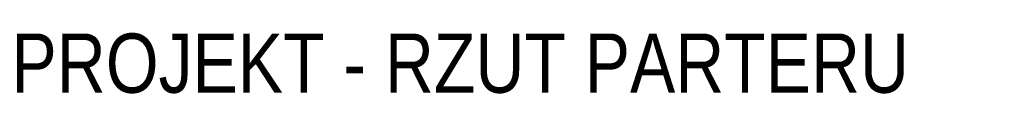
# Model space of a CAD drawing. Header units: millimetres. Extents: x -291747 to 77132, y 46721 to 203932.
# Tile 78 of 110: x 63739 to 68723, y 95800 to 96111. Entities that reach past the tile are written whole.
import ezdxf

# ---------------------------------------------------------------- set-up
doc = ezdxf.new("R2010")
doc.units = ezdxf.units.MM
doc.header["$MEASUREMENT"] = 0
doc.linetypes.add('xreff_LSN_szatnie_PW_rzuty_14$0$DASHED', pattern=[19.05, 12.7, -6.35])
doc.layers.add('FL-xref', color=250, linetype='Continuous', lineweight=9)
doc.layers.add('xreff_LSN_szatnie_PW_rzuty_14$0$A zakres', color=252, linetype='Continuous', lineweight=9)
doc.styles.add('xreff_LSN_szatnie_PW_rzuty_14$0$STYL ASA', font='ARIALN.TTF')

# ---------------------------------------------------------------- blocks, each defined once
blk = doc.blocks.new('xreff_LSN_szatnie_PW_rzuty_14')
at = {"layer": 'xreff_LSN_szatnie_PW_rzuty_14$0$A zakres', "linetype": 'xreff_LSN_szatnie_PW_rzuty_14$0$DASHED', "insert": (63697.5, 95805.3), "char_height": 300, "attachment_point": 7, "style": 'xreff_LSN_szatnie_PW_rzuty_14$0$STYL ASA'}
blk.add_mtext_dynamic_manual_height_columns('PROJEKT - RZUT PARTERU', width=8373.146, gutter_width=1, heights=[0], dxfattribs=at)

msp = doc.modelspace()

# ---------------------------------------------------------------- block references
at = {"layer": 'FL-xref'}
msp.add_blockref('xreff_LSN_szatnie_PW_rzuty_14', (0, 0), dxfattribs=at)

doc.saveas('drawing.dxf')
